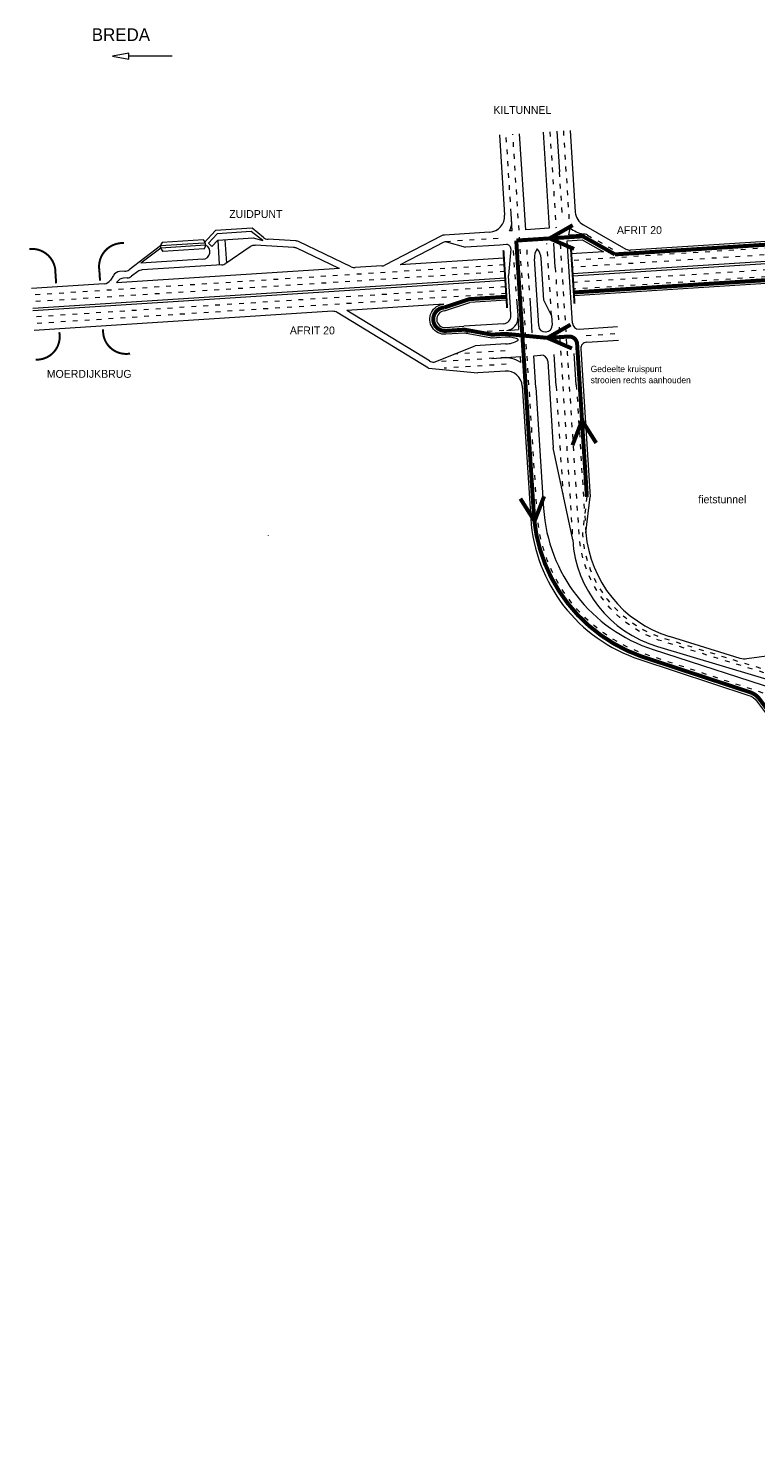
# Model space of a CAD drawing. Header units: metres. Extents: x 534 to 4683, y -2348 to -1526.
# Tile 2 of 6: x 3864 to 4047, y -2018 to -1662. Entities that reach past the tile are written whole.
import ezdxf

# ---------------------------------------------------------------- set-up
doc = ezdxf.new("R2010")
doc.units = ezdxf.units.M
doc.linetypes.add('ACAD_ISO03W100', pattern=[30, 12, -18])
doc.layers.get('0').update_dxf_attribs({"lineweight": 0})
for name, color, linetype, lineweight in [('deelstrepen', 8, 'ACAD_ISO03W100', 0), ('Kunstwerk', 7, 'Continuous', 0), ('RW-MARK', 7, 'Continuous', 0), ('Spoorweg solid', 7, 'Continuous', 0), ('Strooi NIET', 10, 'Continuous', 0), ('Strooi WEL', 90, 'Continuous', 0), ('Text', 7, 'Continuous', 0)]:
    doc.layers.add(name, color=color, linetype=linetype, lineweight=lineweight)

# ---------------------------------------------------------------- blocks, each defined once
blk = doc.blocks.new('PIJL', base_point=(0, 0, -0.1))
at = {"color": 0}
for p, q in [((0, 0), (5.45, 0)), ((7.5, 0), (5.45, 0.375)), ((5.45, 0.375), (5.45, -0.375)), ((5.45, -0.375), (7.5, 0))]:
    blk.add_line(p, q, dxfattribs=at)
blk = doc.blocks.new('Pijl 1')
at = {"layer": 'Text', "xscale": 2, "yscale": 2, "zscale": 2, "rotation": 180}
blk.add_blockref('PIJL', (20, 0), dxfattribs=at)

msp = doc.modelspace()

# ---------------------------------------------------------------- linework, layer by layer
at = {"layer": 'deelstrepen', "linetype": 'ACAD_ISO03W100', "ltscale": 0.1}
for p, q in [((3998.61, -1687.95), (4000.03, -1710.14)), ((3985.49, -1708.76), (3984.22, -1688.87)), ((3995.22, -1688.17), (3996.77, -1712.35)), ((3997.57, -1698.27), (3998.34, -1710.25)), ((3982.19, -1714.99), (3969.23, -1715.82)), ((3986.74, -1728.26), (3985.98, -1716.44)), ((3995.65, -1734.42), (3994.48, -1716.26)), ((4119.3, -1712.97), (4000.72, -1720.57)), ((4117.96, -1714.75), (4000.83, -1722.26)), ((4004.68, -1714.15), (4011.78, -1718.16)), ((3990.13, -1728.05), (3989.39, -1716.59)), ((4115.95, -1718.7), (4001.07, -1726.06)), ((3983.77, -1721.65), (3864.95, -1729.27)), ((3983.88, -1723.34), (3865.06, -1730.96)), ((4115.49, -1720.43), (4001.18, -1727.76)), ((3984.12, -1727.15), (3865.31, -1734.77)), ((3984.23, -1728.84), (3865.42, -1736.46)), ((3983.68, -1738.18), (3973.72, -1738.82)), ((4004.38, -1739.41), (4012.33, -1738.9)), ((3984.01, -1743.27), (3971.27, -1744.09)), ((3984.11, -1744.97), (3966.12, -1746.12)), ((3984.22, -1746.66), (3968.64, -1747.66)), ((4001.87, -1751.83), (4004.26, -1789.08)), ((3996.78, -1752.16), (3998.52, -1779.27))]:
    msp.add_line(p, q, dxfattribs=at)
at = {"layer": 'deelstrepen', "linetype": 'ACAD_ISO03W100', "ltscale": 0.1, "flags": 128}
for points in [[(4361.85, -2017.94, -0.08775), (4345.02, -2005.54), (4290.88, -1948.62, 0.078307), (4241.46, -1910.74), (4169.59, -1871.68, 0.047368), (4134.81, -1856.85), (4056.1, -1831.78), (4019.42, -1819.68, -0.306108), (3992.03, -1784.25), (3985.91, -1688.76)], [(4057.64, -1826.93), (4023.66, -1816.41, -0.311161), (4002.59, -1789.67), (3999.66, -1743.97), (3997.87, -1716.05)]]:
    msp.add_lwpolyline(points, format="xyb", dxfattribs=at)
for points in [[(3996.57, -1722.33), (3997.97, -1744.08), (4000.96, -1790.84)], [(3924.49, -1789.74), (3924.48, -1789.68)]]:
    msp.add_lwpolyline(points, dxfattribs=at)
at = {"layer": 'Kunstwerk', "const_width": 0.5}
for points in [[(3888.1, -1716.17, 0.479665), (3881.94, -1723.09), (3882.1, -1725.62)], [(3864.32, -1717.67, -0.458083), (3870.9, -1723.8), (3871.07, -1726.33)], [(3882.88, -1737.89, 0.487821), (3889.66, -1743.97)], [(3865.91, -1745.5, 0.487821), (3871.85, -1738.59)]]:
    msp.add_lwpolyline(points, format="xyb", dxfattribs=at)
at = {"layer": 'Kunstwerk', "ltscale": 0.1, "const_width": 0.5}
for points in [[(3984.47, -1732.53), (3983.54, -1717.96)], [(4001.42, -1731.44), (4000.48, -1716.88)]]:
    msp.add_lwpolyline(points, dxfattribs=at)
at = {"layer": 'RW-MARK'}
for p, q in [((4000.31, -1687.84), (4001.62, -1708.39)), ((3982.53, -1688.98), (3983.82, -1709.17)), ((3989.15, -1712.84), (3987.6, -1688.65)), ((3993.52, -1688.27), (3995.07, -1712.46)), ((3996.97, -1688.02), (3997.63, -1698.26)), ((3985.77, -1713.06), (3985.49, -1708.76)), ((3920.35, -1712.4), (3911.17, -1712.99)), ((3923.19, -1714.76), (3920.35, -1712.4)), ((3995.07, -1712.46), (3989.15, -1712.84)), ((3999.95, -1714.12), (4000.31, -1712.41)), ((4003.65, -1711.62), (4014.36, -1717.67)), ((3908.2, -1716.18), (3897.35, -1716.87)), ((3908.15, -1715.33), (3897.72, -1716)), ((3908.2, -1716.18), (3911.17, -1712.99)), ((3909.34, -1716.19), (3911.56, -1713.82)), ((3909.34, -1716.19), (3910.19, -1717.04)), ((3911.69, -1715.46), (3910.19, -1717.04)), ((3920.08, -1713.27), (3911.56, -1713.82)), ((3911.69, -1715.46), (3920.6, -1714.89)), ((3911.69, -1715.46), (3912.08, -1721.58)), ((3913.52, -1715.34), (3913.89, -1721.19)), ((3923.02, -1715.54), (3920.08, -1713.27)), ((3920.6, -1714.89), (3923.02, -1715.54)), ((3931.23, -1715.61), (3924.36, -1715.22)), ((3945.28, -1722.16), (3931.98, -1715.8)), ((3967.96, -1714.37), (3953.75, -1721.71)), ((3968.82, -1715.89), (3968.43, -1716.04)), ((3980.08, -1713.42), (3968.75, -1714.15)), ((3969.23, -1715.82), (3968.82, -1715.89)), ((3969.23, -1715.82), (3974.04, -1717.21)), ((3985.77, -1713.06), (3985.04, -1713.1)), ((3996.57, -1722.33), (3996.18, -1716.16)), ((4000.88, -1736.33), (3999.55, -1715.57)), ((3999.95, -1714.12), (4003.57, -1713.89)), ((4067.13, -1714.61), (4015.47, -1717.92)), ((3897.35, -1716.87), (3889.42, -1722.87)), ((3897.38, -1717.44), (3892.34, -1721.25)), ((3908.66, -1716.71), (3897.38, -1717.44)), ((3908.29, -1717.59), (3897.86, -1718.26)), ((3919.84, -1717.09), (3913.74, -1721.3)), ((3930.8, -1717.29), (3921.09, -1716.74)), ((3942.27, -1722.61), (3931.55, -1717.48)), ((3983.66, -1719.96), (3957.61, -1721.63)), ((3982.6, -1716.66), (3974.04, -1717.21)), ((3984.32, -1716.55), (3982.6, -1716.66)), ((3985.38, -1717.63), (3984.8, -1724.37)), ((3993.69, -1730.54), (3993.02, -1720)), ((4008.68, -1718.36), (4000.61, -1718.87)), ((4116.79, -1716.53), (4000.94, -1723.95)), ((4116.52, -1717.11), (4000.97, -1724.51)), ((3942.31, -1722.61), (3886.27, -1726.2)), ((3888.34, -1723.27), (3887.03, -1723.36)), ((3891.63, -1723.33), (3890.04, -1724.54)), ((3908.01, -1720.25), (3892.34, -1721.25)), ((3912.74, -1721.65), (3892.7, -1722.93)), ((3952.96, -1721.93), (3946.27, -1722.36)), ((3992.41, -1737.03), (3991.32, -1720.11)), ((4103.71, -1722.88), (4001.29, -1729.45)), ((3883.16, -1726.4), (3864.85, -1727.57)), ((3983.99, -1725.04), (3865.17, -1732.65)), ((3984.03, -1725.6), (3865.21, -1733.21)), ((3885.47, -1724.29), (3884.72, -1725.47)), ((3886.45, -1725.93), (3886.27, -1726.2)), ((3888.96, -1724.94), (3888.01, -1725)), ((3985.32, -1732.48), (3984.8, -1724.37)), ((3984.34, -1730.53), (3975.06, -1731.13)), ((3995.65, -1734.42), (3993.69, -1730.54)), ((3940.58, -1733.34), (3865.52, -1738.15)), ((3964.68, -1747.66), (3941.75, -1733.63)), ((3968.59, -1731.54), (3944.16, -1733.11)), ((3964.94, -1745.83), (3944.16, -1733.11)), ((3968.7, -1733.24), (3975.06, -1731.13)), ((3985.44, -1734.36), (3985.32, -1732.48)), ((3968.97, -1737.42), (3973.61, -1737.12)), ((3983.57, -1736.48), (3973.61, -1737.12)), ((3995.65, -1734.42), (3995.8, -1736.81)), ((4002.58, -1737.82), (4012.22, -1737.2)), ((3984.37, -1738.13), (3987.36, -1737.94)), ((3994.1, -1738.53), (3994.3, -1738.51)), ((4004.49, -1741.1), (4012.44, -1740.6)), ((3966.12, -1746.12), (3976.43, -1742.05)), ((3984.17, -1741.56), (3976.43, -1742.05)), ((3991.69, -1752.48), (3991.18, -1744.51)), ((3996.78, -1752.05), (3996.28, -1744.19)), ((4001.87, -1751.83), (4001.37, -1743.97)), ((4003, -1742.8), (4005.38, -1780.05)), ((3964.68, -1747.66), (3977.11, -1748.82)), ((3984.02, -1748.38), (3977.11, -1748.82)), ((3994.68, -1745.89), (3996.08, -1767.7)), ((3988.27, -1752.11), (3990.41, -1785.49)), ((3991.69, -1752.48), (3993.65, -1782.96)), ((4000.96, -1790.84), (3996.08, -1767.7)), ((4004.26, -1789.08), (4005.38, -1780.05)), ((4021.2, -1818.44), (4056.68, -1829.97)), ((4022.3, -1817.66), (4057.26, -1828.13))]:
    msp.add_line(p, q, dxfattribs=at)
for points in [[(3968.43, -1716.04), (3964.68, -1717.98), (3957.61, -1721.63)], [(3999.55, -1715.57), (4003.33, -1715.33), (4008.68, -1718.36)], [(3986.87, -1730.26), (3987.13, -1734.25), (3987.36, -1737.94)], [(3990.81, -1738.74), (3990.51, -1734.03), (3990.25, -1730.04)], [(4017.81, -1820.93), (4045.28, -1829.98)]]:
    msp.add_lwpolyline(points, dxfattribs=at)
for points in [[(3984.06, -1739.86), (3980.65, -1740.08), (3973.72, -1738.82), (3969.08, -1739.12, -1), (3968.59, -1731.54)], [(4067.55, -1820.22), (4066.68, -1819.95, 0.111284), (4057.18, -1819.12), (4044.79, -1820.8, -0.109208), (4043.07, -1820.66), (4025.28, -1815.15)], [(4045.28, -1829.98, -0.152553), (4047.22, -1831.36), (4050.46, -1835.67, 0.155073), (4061.19, -1843.26), (4068, -1845.43, -0.281431), (4070.73, -1848.58), (4072.15, -1857.1)]]:
    msp.add_lwpolyline(points, format="xyb", dxfattribs=at)
for centre, radius, start, end in [((3979.83, -1709.43), 4, 273.6669, 3.6669), ((4005.61, -1708.14), 4, 183.6669, 240.546), ((3981.63, -1711.01), 4, 328.4892, 3.6669), ((4005.69, -1704.89), 9.25, 234.4144, 256.723), ((3898.99, -1717.05), 1.65, 140.4453, 226.8885), ((3907.02, -1716.54), 1.65, 320.4453, 46.8885), ((3924.47, -1713.22), 2, 230.3291, 266.7672), ((3931.11, -1717.61), 2, 64.4306, 86.7672), ((3968.88, -1716.14), 2, 93.6669, 117.3234), ((4003.69, -1715.89), 2, 60.546, 93.6669), ((3907.87, -1718.4), 1.86, 273.1894, 64.8823), ((3920.98, -1718.74), 2, 86.7672, 124.6074), ((3930.68, -1719.28), 2, 64.4306, 86.7672), ((3984.38, -1717.55), 1, 355.0972, 93.6669), ((3995.31, -1719.85), 4, 145.6194, 183.6669), ((3989.03, -1720.26), 4, 3.6669, 41.7144), ((3887.16, -1725.35), 2, 93.6669, 147.7786), ((3888.21, -1721.28), 2, 273.6669, 307.1159), ((3892.83, -1724.93), 2, 93.6669, 127.1159), ((3912.61, -1719.65), 2, 273.6669, 304.6074), ((3946.14, -1720.36), 2, 244.4306, 273.6669), ((3952.84, -1719.93), 2, 273.6669, 297.3234), ((3883.03, -1724.4), 2, 273.6669, 327.7786), ((3888.14, -1726.99), 2, 93.6669, 147.7786), ((3888.83, -1722.94), 2, 273.6669, 307.1159), ((3940.7, -1735.34), 2, 58.5388, 93.6669), ((3968.84, -1735.33), 2.09, 93.6669, 273.6669), ((3983.44, -1734.49), 2, 273.6669, 3.6669), ((3984.18, -1735.14), 3, 273.7361, 3.6669), ((3994, -1736.93), 1.6, 183.6669, 273.6669), ((3994.2, -1736.92), 1.6, 273.6669, 3.6669), ((4002.47, -1736.22), 1.6, 183.6669, 273.6669), ((3984.61, -1746.66), 6.83, 68.0573, 94.6557), ((3983.85, -1734.74), 6.83, 272.6781, 299.2765), ((3987.09, -1740.52), 0.2, 299.2765, 68.0573), ((4004.59, -1742.7), 1.6, 93.6669, 183.6669), ((3993.08, -1745.99), 1.6, 3.6669, 93.6669), ((3965.99, -1744.12), 2, 238.5388, 273.6669), ((3984.28, -1752.37), 4, 3.6669, 93.6669), ((4033.56, -1780.4), 40, 183.6669, 251.9995), ((4030.33, -1782.94), 40, 183.6669, 251.7642), ((4030.9, -1788.92), 30, 183.6669, 253.3301), ((4034.15, -1786.49), 30, 184.8808, 252.7951)]:
    msp.add_arc(centre, radius, start, end, dxfattribs=at)
at = {"layer": 'Spoorweg solid'}
for p, q in [((3980.66, -1745.19), (3987.8, -1744.73)), ((3987.89, -1746.19), (3987.8, -1744.73)), ((3991.18, -1744.51), (3992.98, -1744.4))]:
    msp.add_line(p, q, dxfattribs=at)
at = {"layer": 'Spoorweg solid', "ltscale": 0.1}
msp.add_arc((4015.34, -1715.93), 2, 240.546, 273.6669, dxfattribs=at)
at = {"layer": 'Spoorweg solid'}
msp.add_arc((3983.71, -1753.01), 8, 58.4892, 93.6669, dxfattribs=at)
at = {"layer": 'Strooi NIET', "linetype": 'ACAD_ISO03W100', "ltscale": 0.1, "const_width": 1, "flags": 128}
for points in [[(4106.41, -1712.94), (4011.58, -1719.02)], [(4115.55, -1721.28), (4001.24, -1728.6)]]:
    msp.add_lwpolyline(points, dxfattribs=at)
msp.add_lwpolyline([(4045.68, -1829.22), (4018.21, -1820.17, -0.290455), (3991.27, -1785.68), (3988.7, -1745.54)], format="xyb", dxfattribs=at)
at = {"layer": 'Strooi NIET', "const_width": 1}
msp.add_lwpolyline([(3993.77, -1779.89), (3991.37, -1786.15), (3987.8, -1780.47)], dxfattribs=at)
at = {"layer": 'Strooi NIET', "linetype": 'ACAD_ISO03W100', "ltscale": 0.1, "flags": 128}
msp.add_lwpolyline([(4004.53, -1780.03), (4003.41, -1789.05), (4003.44, -1789.62, 0.311161), (4023.91, -1815.6), (4057.9, -1826.12), (4093.55, -1837.48), (4095.66, -1838.16), (4137.22, -1851.4, -0.006784), (4142.35, -1853.11), (4147.25, -1854.89, -0.033928), (4172, -1866.24), (4236.6, -1901.34), (4245, -1905.91, -0.078307), (4294.62, -1943.95), (4347.82, -1999.87, 0.089024), (4364.67, -2012.23, 0.114291), (4390.68, -2018.25), (4491.8, -2018.25), (4500.45, -2018.25, 0.104533), (4500.66, -2018.21), (4509.28, -2014.39), (4525.73, -2014.39)], format="xyb", dxfattribs=at)
at = {"layer": 'Strooi WEL', "const_width": 1}
for points in [[(4001.31, -1717.66), (3995.15, -1715), (4000.97, -1711.67)], [(3986.77, -1715.54), (4003.52, -1714.47), (4011.58, -1719.02)], [(3986.77, -1715.54), (3988.7, -1745.54)], [(4000.77, -1742.69), (3994.61, -1740.03), (4000.43, -1736.7)], [(4000.9, -1767.06), (4003.3, -1760.79), (4006.87, -1766.47)]]:
    msp.add_lwpolyline(points, dxfattribs=at)
for points in [[(3984.29, -1729.69), (3975.01, -1730.28), (3968.65, -1732.39, 1), (3969.02, -1738.27), (3973.77, -1737.96), (3980.7, -1739.22), (3984.01, -1739.01), (3994.61, -1740.03), (3999.94, -1739.69, -0.414214), (4002.07, -1741.56), (4004.53, -1780.03)], [(4045.54, -1829.17, -0.152553), (4047.89, -1830.85), (4051.14, -1835.15, 0.155073), (4061.45, -1842.45), (4068.26, -1844.62, -0.281431), (4071.57, -1848.44), (4072.99, -1856.96)]]:
    msp.add_lwpolyline(points, format="xyb", dxfattribs=at)

# ---------------------------------------------------------------- block references
at = {"layer": 'Text', "linetype": 'Continuous'}
msp.add_blockref('Pijl 1', (3880.23, -1669.15), dxfattribs=at)

# ---------------------------------------------------------------- texts
for s, height, p in [('BREDA', 3.179, (3880.03, -1665.32)), ('KILTUNNEL', 1.978, (3981.02, -1683.66)), ('ZUIDPUNT', 1.978, (3914.6, -1709.86)), ('AFRIT 20', 1.978, (4012.08, -1713.9)), ('AFRIT 20', 1.978, (3929.84, -1739.14)), ('MOERDIJKBRUG', 1.9781, (3868.72, -1750.07)), ('Gedeelte kruispunt', 1.5896, (4005.48, -1748.64)), ('strooien rechts aanhouden', 1.5896, (4005.48, -1751.43)), ('fietstunnel', 1.9781, (4032.54, -1781.64))]:
    msp.add_text(s, height=height, dxfattribs=at).set_placement(p)

doc.saveas('drawing.dxf')
